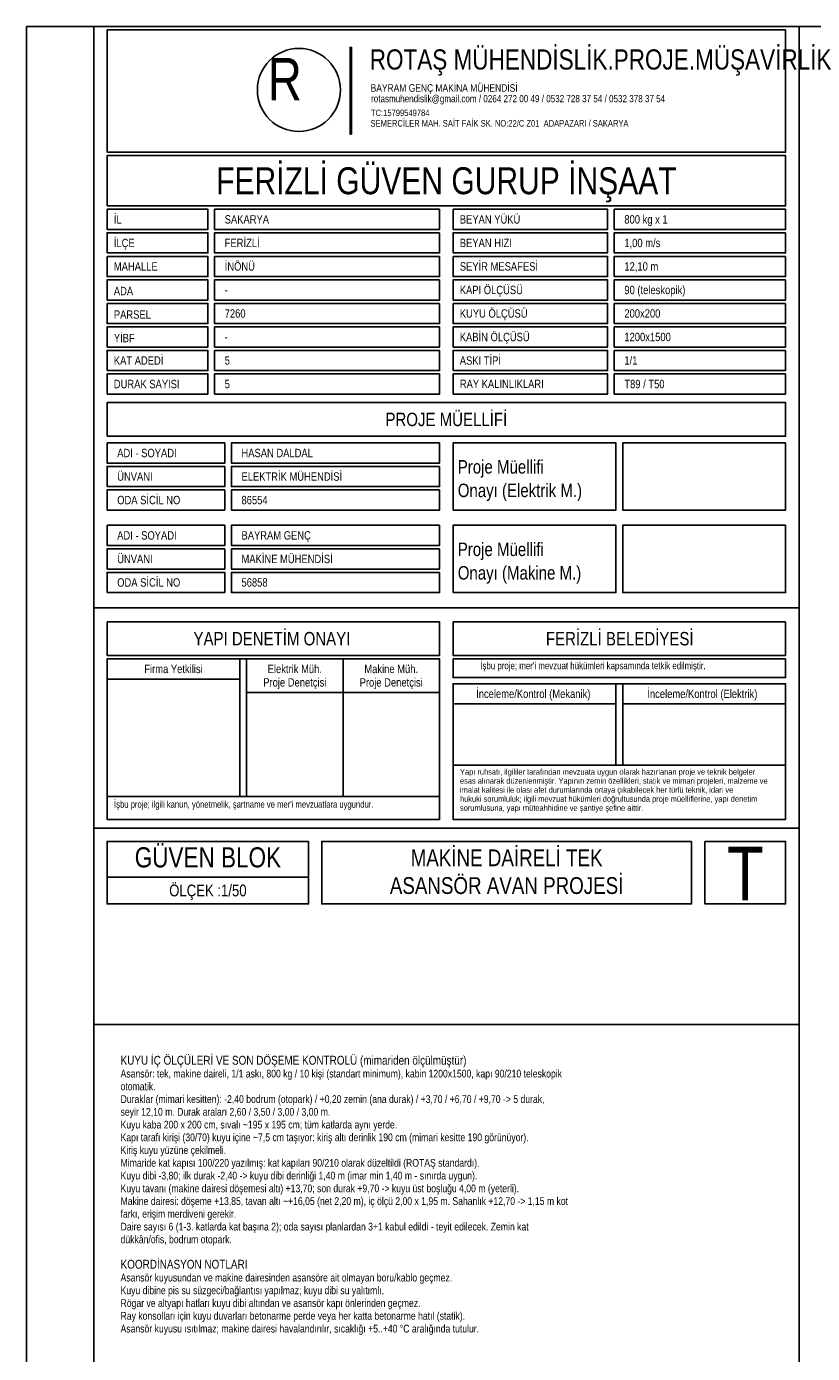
# Model space of a CAD drawing. Header units: centimetres. Extents: x 0 to 14595, y -30 to 2970.
# Tile 2 of 37: x 0 to 1170, y 995 to 2970. Entities that reach past the tile are written whole.
import ezdxf
from ezdxf.enums import TextEntityAlignment as Align

# ---------------------------------------------------------------- set-up
doc = ezdxf.new("R2010")
doc.units = ezdxf.units.CM
for name, color, linetype in [('ASN-ANTET', 4, 'CONTINUOUS'), ('ASN-BASLIK', 5, 'CONTINUOUS'), ('ASN-CERCEVE', 7, 'CONTINUOUS'), ('ASN-YAZI', 4, 'CONTINUOUS')]:
    doc.layers.add(name, color=color, linetype=linetype)
doc.styles.get("Standard").update_dxf_attribs({"font": 'arial.ttf', "width": 0.8})

msp = doc.modelspace()

# ---------------------------------------------------------------- linework, layer by layer
at = {"layer": 'ASN-ANTET'}
for p, q in [((1150, 2105), (100, 2105)), ((615, 2029), (120, 2029)), ((317.5, 1824.3), (317.5, 2029)), ((327.5, 1824.3), (327.5, 2029)), ((471.2, 2029), (471.2, 1824.3)), ((317.5, 1999), (120, 1999)), ((615, 1979), (327.5, 1979)), ((877.5, 1870.7), (877.5, 1992)), ((887.5, 1870.7), (887.5, 1992)), ((877.5, 1962), (635, 1962)), ((1130, 1962), (887.5, 1962)), ((1130, 1870.7), (635, 1870.7)), ((615, 1824.3), (120, 1824.3)), ((1150, 1777.2), (100, 1777.2)), ((420, 1704.3), (120, 1704.3))]:
    msp.add_line(p, q, dxfattribs=at)
for points in [[(100, 1485), (1150, 1485), (1150, 2970), (100, 2970), (100, 1485)], [(120, 2783), (120, 2965), (1130, 2965), (1130, 2783), (120, 2783)], [(483.9, 2810), (481.7, 2810), (481.7, 2938.9), (483.9, 2938.9), (483.9, 2810)], [(120, 2703), (120, 2778), (1130, 2778), (1130, 2703), (120, 2703)], [(120, 2698), (270, 2698), (270, 2668), (120, 2668), (120, 2698)], [(615, 2698), (280, 2698), (280, 2668), (615, 2668), (615, 2698)], [(635, 2698), (865, 2698), (865, 2668), (635, 2668), (635, 2698)], [(1130, 2698), (875, 2698), (875, 2668), (1130, 2668), (1130, 2698)], [(120, 2633), (120, 2663), (270, 2663), (270, 2633), (120, 2633)], [(615, 2663), (280, 2663), (280, 2633), (615, 2633), (615, 2663)], [(635, 2633), (635, 2663), (865, 2663), (865, 2633), (635, 2633)], [(1130, 2663), (875, 2663), (875, 2633), (1130, 2633), (1130, 2663)], [(120, 2628), (270, 2628), (270, 2598), (120, 2598), (120, 2628)], [(615, 2628), (280, 2628), (280, 2598), (615, 2598), (615, 2628)], [(635, 2628), (865, 2628), (865, 2598), (635, 2598), (635, 2628)], [(1130, 2628), (875, 2628), (875, 2598), (1130, 2598), (1130, 2628)], [(120, 2563), (120, 2593), (270, 2593), (270, 2563), (120, 2563)], [(615, 2593), (280, 2593), (280, 2563), (615, 2563), (615, 2593)], [(635, 2563), (635, 2593), (865, 2593), (865, 2563), (635, 2563)], [(1130, 2593), (875, 2593), (875, 2563), (1130, 2563), (1130, 2593)], [(120, 2558), (270, 2558), (270, 2528), (120, 2528), (120, 2558)], [(615, 2558), (280, 2558), (280, 2528), (615, 2528), (615, 2558)], [(635, 2558), (865, 2558), (865, 2528), (635, 2528), (635, 2558)], [(1130, 2558), (875, 2558), (875, 2528), (1130, 2528), (1130, 2558)], [(120, 2493), (120, 2523), (270, 2523), (270, 2493), (120, 2493)], [(615, 2523), (280, 2523), (280, 2493), (615, 2493), (615, 2523)], [(635, 2493), (635, 2523), (865, 2523), (865, 2493), (635, 2493)], [(1130, 2523), (875, 2523), (875, 2493), (1130, 2493), (1130, 2523)], [(120, 2458), (120, 2488), (270, 2488), (270, 2458), (120, 2458)], [(615, 2488), (280, 2488), (280, 2458), (615, 2458), (615, 2488)], [(635, 2458), (635, 2488), (865, 2488), (865, 2458), (635, 2458)], [(1130, 2488), (875, 2488), (875, 2458), (1130, 2458), (1130, 2488)], [(120, 2423), (120, 2453), (270, 2453), (270, 2423), (120, 2423)], [(615, 2453), (280, 2453), (280, 2423), (615, 2423), (615, 2453)], [(635, 2423), (635, 2453), (865, 2453), (865, 2423), (635, 2423)], [(1130, 2453), (875, 2453), (875, 2423), (1130, 2423), (1130, 2453)], [(120, 2360.3), (120, 2410.3), (1130, 2410.3), (1130, 2360.3), (120, 2360.3)], [(120, 2350.3), (295, 2350.3), (295, 2320.3), (120, 2320.3), (120, 2350.3)], [(615, 2350.3), (305, 2350.3), (305, 2320.3), (615, 2320.3), (615, 2350.3)], [(635, 2250.3), (877.5, 2250.3), (877.5, 2350.3), (635, 2350.3), (635, 2250.3)], [(1130, 2350.3), (1130, 2250.3), (887.5, 2250.3), (887.5, 2350.3), (1130, 2350.3)], [(120, 2285.3), (120, 2315.3), (295, 2315.3), (295, 2285.3), (120, 2285.3)], [(615, 2315.3), (305, 2315.3), (305, 2285.3), (615, 2285.3), (615, 2315.3)], [(120, 2250.3), (120, 2280.3), (295, 2280.3), (295, 2250.3), (120, 2250.3)], [(615, 2280.3), (305, 2280.3), (305, 2250.3), (615, 2250.3), (615, 2280.3)], [(120, 2227.7), (295, 2227.7), (295, 2197.7), (120, 2197.7), (120, 2227.7)], [(615, 2227.7), (305, 2227.7), (305, 2197.7), (615, 2197.7), (615, 2227.7)], [(635, 2127.7), (877.5, 2127.7), (877.5, 2227.7), (635, 2227.7), (635, 2127.7)], [(1130, 2227.7), (1130, 2127.7), (887.5, 2127.7), (887.5, 2227.7), (1130, 2227.7)], [(120, 2162.7), (120, 2192.7), (295, 2192.7), (295, 2162.7), (120, 2162.7)], [(615, 2192.7), (305, 2192.7), (305, 2162.7), (615, 2162.7), (615, 2192.7)], [(120, 2127.7), (120, 2157.7), (295, 2157.7), (295, 2127.7), (120, 2127.7)], [(615, 2157.7), (305, 2157.7), (305, 2127.7), (615, 2127.7), (615, 2157.7)], [(120, 2084), (120, 2034), (615, 2034), (615, 2084), (120, 2084)], [(1130, 2084), (1130, 2034), (635, 2034), (635, 2084), (1130, 2084)], [(615, 1790), (615, 2029), (120, 2029), (120, 1790), (615, 1790)], [(1130, 2029), (1130, 2001.2), (635, 2001.2), (635, 2029), (1130, 2029)], [(635, 1992), (1130, 1992), (635, 1992), (635, 1790), (1130, 1790), (1130, 1992)], [(420, 1757.2), (120, 1757.2), (120, 1664.3), (420, 1664.3), (420, 1757.2)], [(990, 1757.2), (990, 1664.3), (439.5, 1664.3), (439.5, 1757.2), (990, 1757.2)], [(1010, 1757.2), (1010, 1664.3), (1130, 1664.3), (1130, 1757.2), (1010, 1757.2)]]:
    msp.add_lwpolyline(points, dxfattribs=at)
msp.add_circle((405.4, 2875.6), 61.8, dxfattribs=at)
at = {"layer": 'ASN-CERCEVE'}
for p, q in [((1150, 0), (1150, 2970)), ((100, 1485), (1150, 1485))]:
    msp.add_line(p, q, dxfattribs=at)
for points in [[(0, 0), (14595, 0), (14595, 2970), (0, 2970)], [(100, 0), (14570, 0), (14570, 2970), (100, 2970)]]:
    msp.add_lwpolyline(points, close=True, dxfattribs=at)

# ---------------------------------------------------------------- texts
at = {"layer": 'ASN-ANTET', "width": 0.8}
for s, height, p in [('ROTAŞ MÜHENDİSLİK.PROJE.MÜŞAVİRLİK', 30, (510.9, 2936)), ('R', 63, (359.1, 2923.3)), ('BAYRAM GENÇ MAKİNA MÜHENDİSİ', 11.26, (512.3, 2884.2)), ('rotasmuhendislik@gmail.com / 0264 272 00 49 / 0532 728 37 54 / 0532 378 37 54', 10.756, (512.9, 2868.1)), ('TC:15799549784', 9.68, (512.8, 2846.4)), ('SEMERCİLER MAH. SAİT FAİK SK. NO:22/C Z01  ADAPAZARI / SAKARYA', 9.68, (512.1, 2830.8)), ("İşbu proje; mer'i mevzuat hükümleri kapsamında tetkik edilmiştir.", 10.5, (675.5, 2024.1)), ('Yapı ruhsatı, ilgililer tarafından mevzuata uygun olarak hazırlanan proje ve teknik belgeler', 8.67, (645.3, 1865.2)), ('esas alınarak düzenlenmiştir. Yapının zemin özellikleri, statik ve mimari projeleri, malzeme ve', 8.67, (645.3, 1851.8)), ('imalat kalitesi ile olası afet durumlarında ortaya çıkabilecek her türlü teknik, idari ve', 8.67, (645.3, 1838.4)), ("İşbu proje; ilgili kanun, yönetmelik, şartname ve mer'i mevzuatlara uygundur.", 10.2, (130.3, 1817.6)), ('hukuki sorumluluk; ilgili mevzuat hükümleri doğrultusunda proje müelliflerine, yapı denetim', 8.67, (645.3, 1824.9)), ('sorumlusuna, yapı müteahhidine ve şantiye şefine aittir.', 8.67, (645.3, 1811.5))]:
    msp.add_text(s, height=height, dxfattribs=at).set_placement(p, align=Align.TOP_LEFT)
for s, height, p in [('FERİZLİ GÜVEN GURUP İNŞAAT', 40, (625, 2740.5)), ('PROJE MÜELLİFİ', 20, (625, 2385.3)), ('YAPI DENETİM ONAYI', 20, (365.3, 2059)), ('FERİZLİ BELEDİYESİ', 20, (883.1, 2059)), ('Firma Yetkilisi', 12.5, (218.8, 2014)), ('Elektrik Müh.', 12.5, (399.4, 2014)), ('Makine Müh.', 12.5, (542.9, 2014)), ('Proje Denetçisi', 12.5, (399.4, 1994)), ('Proje Denetçisi', 12.5, (542.9, 1994)), ('İnceleme/Kontrol (Mekanik)', 12.5, (754.4, 1977)), ('İnceleme/Kontrol (Elektrik)', 12.5, (1006.1, 1977)), ('GÜVEN BLOK', 30, (270, 1733.6)), ('MAKİNE DAİRELİ TEK', 25, (714.7, 1732.9)), ('T', 80, (1070, 1709.4)), ('ASANSÖR AVAN PROJESİ', 25, (714.7, 1691.6)), ('ÖLÇEK :1/50', 17.5, (270, 1684.3))]:
    msp.add_text(s, height=height, dxfattribs=at).set_placement(p, align=Align.MIDDLE_CENTER)
for s, p in [('İL', (130, 2683)), ('SAKARYA', (295, 2683)), ('BEYAN YÜKÜ', (645, 2683)), ('800 kg x 1', (890, 2683)), ('İLÇE', (130, 2648)), ('FERİZLİ', (295, 2648)), ('BEYAN HIZI', (645, 2648)), ('1,00 m/s', (890, 2648)), ('MAHALLE', (130, 2613)), ('İNÖNÜ', (295, 2613)), ('SEYİR MESAFESİ', (645, 2613)), ('12,10 m', (890, 2613)), ('KAPI ÖLÇÜSÜ', (645, 2578)), ('ADA', (130, 2576.4)), ('-', (295, 2578)), ('90 (teleskopik)', (890, 2578)), ('PARSEL', (130, 2541.4)), ('7260', (295, 2543)), ('KUYU ÖLÇÜSÜ', (645, 2543)), ('200x200', (890, 2543)), ('YİBF', (130, 2506.4)), ('KABİN ÖLÇÜSÜ', (645, 2508)), ('1200x1500', (890, 2508)), ('-', (295, 2508)), ('KAT ADEDİ', (130, 2473)), ('5', (295, 2473)), ('ASKI TİPİ', (645, 2473)), ('1/1', (890, 2473)), ('DURAK SAYISI', (130, 2438)), ('5', (295, 2438)), ('RAY KALINLIKLARI', (645, 2438.2)), ('T89 / T50', (890, 2438)), ('ADI - SOYADI', (135, 2335.3)), ('HASAN DALDAL', (320, 2335.3)), ('ÜNVANI', (135, 2300.3)), ('ELEKTRİK MÜHENDİSİ', (320, 2300.3)), ('ODA SİCİL NO', (135, 2265.3)), ('86554', (320, 2265.3)), ('ADI - SOYADI', (135, 2212.7)), ('BAYRAM GENÇ', (320, 2212.7)), ('ÜNVANI', (135, 2177.7)), ('MAKİNE MÜHENDİSİ', (320, 2177.7)), ('ODA SİCİL NO', (135, 2142.7)), ('56858', (320, 2142.7))]:
    msp.add_text(s, height=12.5, dxfattribs=at).set_placement(p, align=Align.MIDDLE_LEFT)
for s, p in [('Proje Müellifi', (642, 2298.7)), ('Onayı (Elektrik M.)', (642, 2263.7)), ('Proje Müellifi', (642, 2176)), ('Onayı (Makine M.)', (642, 2141))]:
    msp.add_text(s, height=20, dxfattribs=at).set_placement(p, align=Align.BOTTOM_LEFT)
at = {"layer": 'ASN-BASLIK', "width": 0.8}
for s, p in [('KUYU İÇ ÖLÇÜLERİ VE SON DÖŞEME KONTROLÜ (mimariden ölçülmüştür)', (140, 1425)), ('KOORDİNASYON NOTLARI', (140, 1121.4))]:
    msp.add_text(s, height=13.225, dxfattribs=at).set_placement(p)
at = {"layer": 'ASN-YAZI', "width": 0.8}
for s, p in [('Asansör: tek, makine daireli, 1/1 askı, 800 kg / 10 kişi (standart minimum), kabin 1200x1500, kapı 90/210 teleskopik', (140, 1406)), ('otomatik.', (140, 1387)), ('seyir 12,10 m. Durak araları 2,60 / 3,50 / 3,00 / 3,00 m.', (140, 1349.1)), ('Duraklar (mimari kesitten): -2,40 bodrum (otopark) / +0,20 zemin (ana durak) / +3,70 / +6,70 / +9,70 -> 5 durak,', (140, 1368.1)), ('Kuyu kaba 200 x 200 cm, sıvalı ~195 x 195 cm; tüm katlarda aynı yerde.', (140, 1330.1)), ('Kapı tarafı kirişi (30/70) kuyu içine ~7,5 cm taşıyor: kiriş altı derinlik 190 cm (mimari kesitte 190 görünüyor).', (140, 1311.2)), ('Kiriş kuyu yüzüne çekilmeli.', (140, 1292.2)), ('Mimaride kat kapısı 100/220 yazılmış: kat kapıları 90/210 olarak düzeltildi (ROTAŞ standardı).', (140, 1273.2)), ('Kuyu dibi -3,80; ilk durak -2,40 -> kuyu dibi derinliği 1,40 m (imar min 1,40 m - sınırda uygun).', (140, 1254.2)), ('Kuyu tavanı (makine dairesi döşemesi altı) +13,70; son durak +9,70 -> kuyu üst boşluğu 4,00 m (yeterli).', (140, 1235.2)), ('Makine dairesi: döşeme +13,85, tavan altı ~+16,05 (net 2,20 m), iç ölçü 2,00 x 1,95 m. Sahanlık +12,70 -> 1,15 m kot', (140, 1216.3)), ('farkı, erişim merdiveni gerekir.', (140, 1197.3)), ('Daire sayısı 6 (1-3. katlarda kat başına 2); oda sayısı planlardan 3+1 kabul edildi - teyit edilecek. Zemin kat', (140, 1178.3)), ('dükkân/ofis, bodrum otopark.', (140, 1159.3)), ('Asansör kuyusundan ve makine dairesinden asansöre ait olmayan boru/kablo geçmez.', (140, 1102.4)), ('Kuyu dibine pis su süzgeci/bağlantısı yapılmaz; kuyu dibi su yalıtımlı.', (140, 1083.5)), ('Rögar ve altyapı hatları kuyu dibi altından ve asansör kapı önlerinden geçmez.', (140, 1064.5)), ('Ray konsolları için kuyu duvarları betonarme perde veya her katta betonarme hatıl (statik).', (140, 1045.5)), ('Asansör kuyusu ısıtılmaz; makine dairesi havalandırılır, sıcaklığı +5..+40 %%dC aralığında tutulur.', (140, 1026.5))]:
    msp.add_text(s, height=11.5, dxfattribs=at).set_placement(p)

doc.saveas('drawing.dxf')
